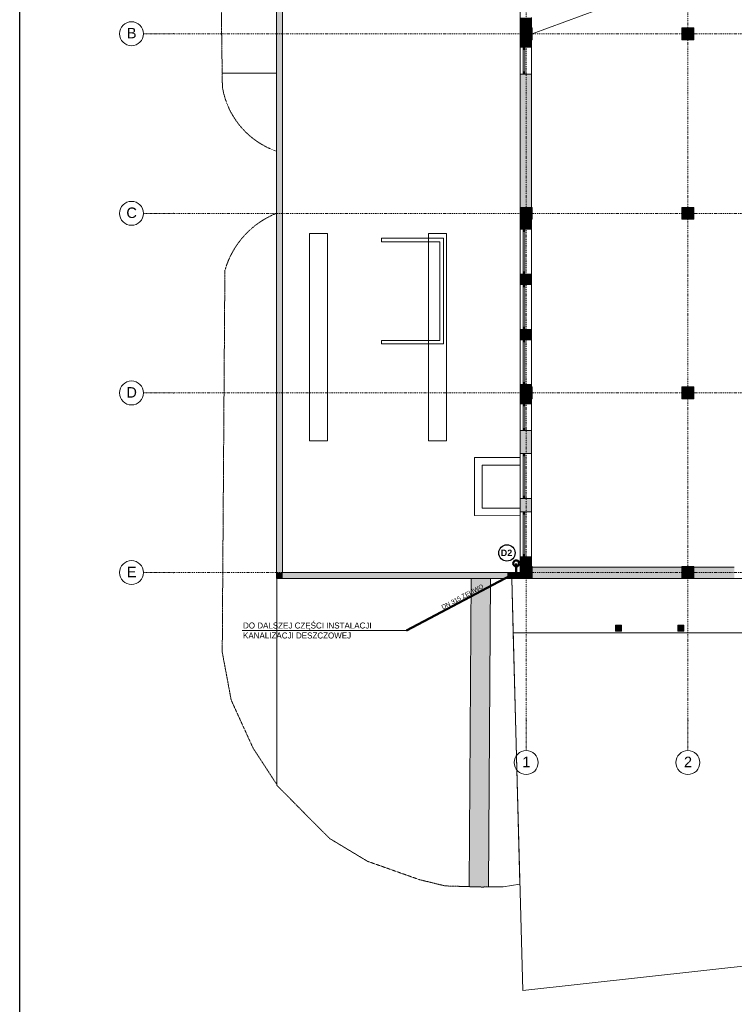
# Model space of a CAD drawing. Header units: centimetres. Extents: x -1589 to 108054, y -205274 to 31709.
# Tile 133 of 256: x -853 to 1534, y 18954 to 22243. Entities that reach past the tile are written whole.
import ezdxf

# ---------------------------------------------------------------- set-up
doc = ezdxf.new("R2010")
doc.units = ezdxf.units.CM
doc.header["$LTSCALE"] = 0.01
doc.header["$MEASUREMENT"] = 0
for name, pattern in [('Krawędzie ukryte', [27, 20, -7]), ('Kropki i Kreski', [72, 36, -18, 0, -18]), ('Wipeout_Contour', [100, 0, -100])]:
    doc.linetypes.add(name, pattern=pattern)
for name, color, linetype in [('0_Teren', 7, 'Continuous'), ('2_słupy.ISTN', 7, 'Continuous'), ('2_słupy.K_IR', 7, 'Continuous'), ('2_ściany zewnętrzne.ISTN', 7, 'Continuous'), ('3_linie 2D .ISTN', 7, 'Continuous'), ('4_osie.ISTN', 7, 'Continuous'), ('5_opisy.K_IR', 7, 'Continuous'), ('_KD', 7, 'Continuous')]:
    doc.layers.add(name, color=color, linetype=linetype)
doc.layers.add('Parter Budynek 1__Opis', color=8, linetype='Continuous', lineweight=5)
doc.layers.add('PODKŁAD', color=8, linetype='Continuous', lineweight=5)
doc.styles.add('GENERATED_STYLE_1', font='txt')

msp = doc.modelspace()

# ---------------------------------------------------------------- hatches: boundary and pattern name
at = {"layer": '0_Teren', "linetype": 'Continuous', "lineweight": 5}
msp.add_hatch(color=8, dxfattribs=at).paths.add_polyline_path([(718.713, 20376.47927), (654.7872, 20376.48937), (648.14767, 19347.49374), (690.50958, 19346.19997), (712.06747, 19346.55472)])
at = {"layer": '2_słupy.K_IR', "linetype": 'Continuous', "lineweight": 5}
for points in [[(1137.18744, 20200.47927), (1157.18744, 20200.47927), (1157.18744, 20220.47927), (1137.18744, 20220.47927)], [(1345.49017, 20200.47927), (1365.49017, 20200.47927), (1365.49017, 20220.47927), (1345.49017, 20220.47927)]]:
    msp.add_hatch(color=8, dxfattribs=at).paths.add_polyline_path(points)
at = {"layer": '2_ściany zewnętrzne.ISTN', "linetype": 'Continuous', "lineweight": 5}
for points in [[(4.4573, 22529.69153), (4.4573, 21914.91098), (24.4573, 21914.91098), (24.4573, 22559.71051)], [(818.63417, 22216.47927), (856.63417, 22216.47927), (856.63417, 22250.11295), (818.63417, 22250.11295)], [(856.63418, 22176.47927), (818.63417, 22176.47927), (818.63417, 22151.65794), (856.63417, 22151.65794)], [(833.63417, 22151.65794), (828.63417, 22151.65794), (828.63417, 22144.15794), (833.63417, 22144.15794)], [(828.63417, 22061.65794), (833.63417, 22061.65794), (833.63417, 22069.15794), (828.63417, 22069.15794)], [(818.63417, 21616.47927), (856.63418, 21616.47927), (856.63417, 22061.65794), (818.63417, 22061.65794)], [(24.4573, 20396.47927), (24.4573, 21914.91098), (4.4573, 21914.91098), (4.4573, 20396.47927)], [(856.63417, 21576.47928), (818.63417, 21576.47928), (818.63417, 21543.55867), (856.63417, 21543.55867)], [(828.63417, 21543.55867), (828.63417, 21536.05867), (833.63417, 21536.05867), (833.63417, 21543.55867)], [(818.63417, 21358.95345), (856.63417, 21358.95345), (856.63417, 21393.55867), (818.63417, 21393.55867)], [(833.63417, 21393.55867), (833.63417, 21401.05867), (828.63417, 21401.05867), (828.63417, 21393.55867)], [(828.63417, 21358.95345), (828.63417, 21351.45345), (833.63417, 21351.45345), (833.63417, 21358.95345)], [(833.63417, 21208.95345), (833.63417, 21216.45345), (828.63417, 21216.45345), (828.63417, 21208.95345)], [(818.63417, 21174.33542), (856.63417, 21174.33542), (856.63417, 21208.95345), (818.63417, 21208.95345)], [(828.63417, 21174.33542), (828.63417, 21166.83542), (833.63417, 21166.83542), (833.63417, 21174.33542)], [(818.63417, 21016.47928), (856.63418, 21016.47928), (856.63417, 21024.33541), (818.63417, 21024.33541)], [(833.63417, 21024.33542), (833.63417, 21031.83542), (828.63417, 21031.83542), (828.63417, 21024.33542)], [(856.63417, 20976.47928), (818.63417, 20976.47928), (818.63417, 20960.66557), (856.63417, 20960.66557)], [(828.63417, 20960.66557), (828.63417, 20953.16557), (833.63417, 20953.16557), (833.63417, 20960.66557)], [(818.63417, 20794.25948), (856.63417, 20794.25948), (856.63417, 20870.66557), (818.63417, 20870.66557)], [(833.63417, 20870.66557), (833.63417, 20878.16557), (828.63417, 20878.16557), (828.63417, 20870.66557)], [(828.63417, 20794.25948), (828.63417, 20786.75948), (833.63417, 20786.75948), (833.63417, 20794.25948)], [(818.63417, 20599.24407), (856.63417, 20599.24407), (856.63417, 20644.25948), (818.63417, 20644.25948)], [(833.63417, 20644.25948), (833.63417, 20651.75948), (828.63417, 20651.75948), (828.63417, 20644.25948)], [(828.63417, 20599.24407), (828.63417, 20591.74407), (833.63417, 20591.74407), (833.63417, 20599.24407)], [(833.63417, 20449.24407), (833.63417, 20456.74407), (828.63417, 20456.74407), (828.63417, 20449.24407)], [(818.63417, 20416.47928), (856.63417, 20416.47928), (856.63417, 20449.24407), (818.63417, 20449.24407)], [(24.4573, 20396.47927), (4.4573, 20376.47927), (24.4573, 20376.47927)], [(4.4573, 20396.47927), (4.4573, 20376.47927), (24.4573, 20396.47927)], [(24.4573, 20376.47927), (777.48611, 20376.47927), (777.48611, 20396.47927), (24.4573, 20396.47927)], [(818.63417, 20396.47927), (778.63417, 20396.47927), (778.63417, 20376.47927), (818.63417, 20376.47927)], [(1358.63417, 20414.47927), (858.63417, 20414.47927), (858.63417, 20376.47927), (1358.63417, 20376.47927)], [(1398.63417, 20414.47927), (1398.63417, 20376.47927), (1533.63417, 20376.47927), (1533.63417, 20414.47927)]]:
    msp.add_hatch(color=8, dxfattribs=at).paths.add_polyline_path(points)

# ---------------------------------------------------------------- linework, layer by layer
msp.add_lwpolyline([(-853.44225, 18601.38942), (-853.44225, 21571.38942), (-853.44225, 24541.38942), (8116.55775, 24541.38942)])
at = {"layer": '0_Teren', "color": 8, "linetype": 'Continuous', "lineweight": 5}
for p, q in [((654.7872, 20376.48937), (648.14767, 19347.49374)), ((654.7872, 20376.48937), (718.713, 20376.47927)), ((718.713, 20376.47927), (712.06747, 19346.55472))]:
    msp.add_line(p, q, dxfattribs=at)
at = {"layer": '0_Teren', "color": 8, "linetype": 'Continuous', "lineweight": 5, "flags": 128}
for points in [[(24.4573, 22559.71051), (24.4573, 20396.47927), (818.63417, 20396.47927), (818.63417, 20586.48503), (666.02981, 20586.67856), (666.2756, 20780.49107), (818.60814, 20780.8115), (818.63417, 20780.81675), (818.63417, 22796.53309), (182.2392, 22796.53309)], [(691.27558, 20755.54354), (818.66577, 20755.8115), (818.66577, 20611.40025), (691.09307, 20611.63294)]]:
    msp.add_lwpolyline(points, close=True, dxfattribs=at)
at = {"layer": '0_Teren', "color": 8, "linetype": 'Krawędzie ukryte', "lineweight": 5, "flags": 128}
for points in [[(-177.00318, 22064.97076), (-183.94736, 22561.47993)], [(4.4573, 22561.47993), (4.4573, 22064.97076)], [(4.4573, 21803.98093), (-0.13959, 21805.48737), (-15.52167, 21811.65938), (-30.50304, 21818.74888), (-45.02902, 21826.72999), (-59.04661, 21835.5736), (-72.50467, 21845.24744), (-85.35408, 21855.71621), (-97.54795, 21866.9417), (-109.0418, 21878.88296), (-119.79369, 21891.49642), (-129.76438, 21904.73604), (-138.91749, 21918.55353), (-147.21962, 21932.89846), (-154.64048, 21947.71849), (-161.15298, 21962.95953), (-166.73338, 21978.56599), (-171.3613, 21994.48091), (-175.01985, 22010.64623), (-176.35778, 22018.82458), (-177.00318, 22064.97076)], [(-177.00318, 22064.97076), (4.4573, 22064.97076)], [(4.4573, 22064.97076), (-177.00318, 22064.97076)], [(4.4573, 22064.97076), (4.4573, 21803.98093)], [(4.99636, 19691.21308), (0.13849, 19696.75525), (-73.74722, 19810.02498), (-146.90725, 19970.51306), (-176.81204, 20130.61432), (-176.35777, 20201.01788), (-175.39872, 20349.65173), (-168.04503, 21405.12108), (-162.75205, 21422.23461), (-156.59908, 21438.23985), (-149.51739, 21453.8564), (-141.53142, 21469.03043), (-132.66868, 21483.70962), (-122.95974, 21497.84338), (-112.43805, 21511.38298), (-101.13989, 21524.28175), (-89.1042, 21536.49523), (-76.37248, 21547.98131), (-62.98861, 21558.7004), (-48.99873, 21568.61555), (-34.45107, 21577.69257), (-19.39578, 21585.90019), (-3.88475, 21593.21009), (4.0719, 21596.40359)], [(4.0719, 21596.40359), (4.4573, 20376.47927)], [(4.4573, 20376.47927), (4.99663, 20376.47927)], [(4.99663, 20376.47927), (4.99636, 19691.21308)], [(4.99663, 20376.48937), (4.99663, 20376.47927)], [(654.7872, 20376.48937), (4.99663, 20376.48937)], [(4.99663, 20376.47927), (718.713, 20376.47927)], [(4.99663, 19686.2205), (4.99663, 20376.47927)], [(712.06747, 19346.55472), (690.50958, 19346.19997), (567.56265, 19349.95488), (481.8581, 19370.83881), (308.22749, 19432.23787), (182.35773, 19507.96523), (4.99663, 19686.2205)]]:
    msp.add_lwpolyline(points, dxfattribs=at)
at = {"layer": '0_Teren', "color": 8, "linetype": 'Continuous', "lineweight": 5, "flags": 128}
for points in [[(790.5625, 20376.48937), (654.7872, 20376.48937)], [(718.713, 20376.47927), (790.56276, 20376.47927)], [(790.56276, 20376.47927), (790.5625, 20376.48937)], [(795.38545, 20195.47927), (790.56276, 20376.47927)], [(795.38545, 20195.47927), (1623.63417, 20195.47927)], [(827.22238, 19000.60824), (795.38545, 20195.47927)], [(795.38557, 20195.47462), (795.38545, 20195.47927)], [(1623.63417, 20195.47927), (795.38545, 20195.47927)], [(795.38557, 20195.47462), (1623.63417, 20195.47462)], [(648.14767, 19347.49374), (690.50958, 19346.19997), (712.06747, 19346.55472)], [(817.65306, 19355.47137), (761.79172, 19347.37299), (712.06747, 19346.55472)], [(1623.63417, 19088.73512), (827.22238, 19000.60824)]]:
    msp.add_lwpolyline(points, dxfattribs=at)
at = {"layer": '2_słupy.K_IR', "color": 8, "linetype": 'Continuous', "lineweight": 5, "flags": 128}
for points in [[(1137.18744, 20200.47927), (1157.18744, 20200.47927), (1157.18744, 20220.47927), (1137.18744, 20220.47927)], [(1345.49017, 20200.47927), (1365.49017, 20200.47927), (1365.49017, 20220.47927), (1345.49017, 20220.47927)]]:
    msp.add_lwpolyline(points, close=True, dxfattribs=at)
at = {"layer": '2_ściany zewnętrzne.ISTN', "color": 8, "linetype": 'Continuous', "lineweight": 5}
for p, q in [((818.63417, 22151.65794), (828.63417, 22151.65794)), ((818.63417, 22061.65794), (818.63417, 22151.65794)), ((818.63417, 22151.65794), (828.63417, 22151.65794)), ((828.63417, 22151.65794), (833.63417, 22151.65794)), ((828.63417, 22144.15794), (828.63417, 22151.65794)), ((828.63417, 22151.65794), (833.63417, 22151.65794)), ((828.63417, 22151.65794), (833.63417, 22151.65794)), ((833.63417, 22144.15794), (828.63417, 22144.15794)), ((828.63417, 22069.15794), (828.63417, 22144.15794)), ((833.63417, 22151.65794), (856.63417, 22151.65794)), ((833.63417, 22151.65794), (833.63417, 22144.15794)), ((833.63417, 22151.65794), (856.63417, 22151.65794)), ((833.63417, 22144.15794), (833.63417, 22069.15794)), ((856.63417, 22061.65794), (856.63417, 22151.65794)), ((828.63417, 22061.65794), (828.63417, 22069.15794)), ((828.63417, 22069.15794), (833.63417, 22069.15794)), ((833.63417, 22069.15794), (833.63417, 22061.65794)), ((818.63417, 22061.65794), (828.63417, 22061.65794)), ((818.63417, 22061.65794), (828.63417, 22061.65794)), ((828.63417, 22061.65794), (833.63417, 22061.65794)), ((828.63417, 22061.65794), (833.63417, 22061.65794)), ((828.63417, 22061.65794), (833.63417, 22061.65794)), ((833.63417, 22061.65794), (856.63417, 22061.65794)), ((833.63417, 22061.65794), (856.63417, 22061.65794)), ((818.63417, 21543.55867), (828.63417, 21543.55867)), ((818.63417, 21543.55867), (818.63417, 21393.55867)), ((818.63417, 21543.55867), (828.63417, 21543.55867)), ((828.63417, 21543.55867), (833.63417, 21543.55867)), ((828.63417, 21543.55867), (828.63417, 21536.05867)), ((828.63417, 21543.55867), (833.63417, 21543.55867)), ((828.63417, 21543.55867), (833.63417, 21543.55867)), ((833.63417, 21543.55867), (856.63417, 21543.55867)), ((833.63417, 21536.05867), (833.63417, 21543.55867)), ((833.63417, 21543.55867), (856.63417, 21543.55867)), ((856.63417, 21543.55867), (856.63417, 21393.55867)), ((828.63417, 21536.05867), (833.63417, 21536.05867)), ((828.63417, 21536.05867), (828.63417, 21401.05867)), ((833.63417, 21401.05867), (833.63417, 21536.05867)), ((818.63417, 21393.55867), (828.63417, 21393.55867)), ((818.63417, 21393.55867), (828.63417, 21393.55867)), ((833.63417, 21401.05867), (828.63417, 21401.05867)), ((828.63417, 21401.05867), (828.63417, 21393.55867)), ((828.63417, 21393.55867), (833.63417, 21393.55867)), ((828.63417, 21393.55867), (833.63417, 21393.55867)), ((828.63417, 21393.55867), (833.63417, 21393.55867)), ((833.63417, 21393.55867), (833.63417, 21401.05867)), ((833.63417, 21393.55867), (856.63417, 21393.55867)), ((833.63417, 21393.55867), (856.63417, 21393.55867)), ((818.63417, 21358.95345), (828.63417, 21358.95345)), ((818.63417, 21358.95345), (818.63417, 21208.95345)), ((818.63417, 21358.95345), (828.63417, 21358.95345)), ((828.63417, 21358.95345), (833.63417, 21358.95345)), ((828.63417, 21358.95345), (828.63417, 21351.45345)), ((828.63417, 21358.95345), (833.63417, 21358.95345)), ((828.63417, 21358.95345), (833.63417, 21358.95345)), ((828.63417, 21351.45345), (833.63417, 21351.45345)), ((828.63417, 21351.45345), (828.63417, 21216.45345)), ((833.63417, 21358.95345), (856.63417, 21358.95345)), ((833.63417, 21351.45345), (833.63417, 21358.95345)), ((833.63417, 21358.95345), (856.63417, 21358.95345)), ((833.63417, 21216.45345), (833.63417, 21351.45345)), ((856.63417, 21358.95345), (856.63417, 21208.95345)), ((833.63417, 21216.45345), (828.63417, 21216.45345)), ((828.63417, 21216.45345), (828.63417, 21208.95345)), ((833.63417, 21208.95345), (833.63417, 21216.45345)), ((818.63417, 21208.95345), (828.63417, 21208.95345)), ((818.63417, 21208.95345), (828.63417, 21208.95345)), ((828.63417, 21208.95345), (833.63417, 21208.95345)), ((828.63417, 21208.95345), (833.63417, 21208.95345)), ((828.63417, 21208.95345), (833.63417, 21208.95345)), ((833.63417, 21208.95345), (856.63417, 21208.95345)), ((833.63417, 21208.95345), (856.63417, 21208.95345)), ((818.63417, 21174.33542), (828.63417, 21174.33542)), ((818.63417, 21174.33542), (818.63417, 21024.33542)), ((818.63417, 21174.33542), (828.63417, 21174.33542)), ((828.63417, 21174.33542), (833.63417, 21174.33542)), ((828.63417, 21174.33542), (828.63417, 21166.83542)), ((828.63417, 21174.33542), (833.63417, 21174.33542)), ((828.63417, 21174.33542), (833.63417, 21174.33542)), ((828.63417, 21166.83542), (833.63417, 21166.83542)), ((828.63417, 21166.83542), (828.63417, 21031.83542)), ((833.63417, 21174.33542), (856.63417, 21174.33542)), ((833.63417, 21166.83542), (833.63417, 21174.33542)), ((833.63417, 21174.33542), (856.63417, 21174.33542)), ((833.63417, 21031.83542), (833.63417, 21166.83542)), ((856.63417, 21174.33542), (856.63417, 21024.33542)), ((818.63417, 21024.33542), (828.63417, 21024.33542)), ((818.63417, 21024.33542), (828.63417, 21024.33542)), ((833.63417, 21031.83542), (828.63417, 21031.83542)), ((828.63417, 21031.83542), (828.63417, 21024.33542)), ((828.63417, 21024.33542), (833.63417, 21024.33542)), ((828.63417, 21024.33542), (833.63417, 21024.33542)), ((828.63417, 21024.33542), (833.63417, 21024.33542)), ((833.63417, 21024.33542), (833.63417, 21031.83542)), ((833.63417, 21024.33542), (856.63417, 21024.33542)), ((833.63417, 21024.33542), (856.63417, 21024.33542)), ((818.63417, 20960.66557), (828.63417, 20960.66557)), ((818.63417, 20960.66557), (818.63417, 20870.66557)), ((818.63417, 20960.66557), (828.63417, 20960.66557)), ((828.63417, 20960.66557), (833.63417, 20960.66557)), ((828.63417, 20960.66557), (828.63417, 20953.16557)), ((828.63417, 20960.66557), (833.63417, 20960.66557)), ((828.63417, 20960.66557), (833.63417, 20960.66557)), ((828.63417, 20953.16557), (833.63417, 20953.16557)), ((828.63417, 20953.16557), (828.63417, 20878.16557)), ((833.63417, 20960.66557), (856.63417, 20960.66557)), ((833.63417, 20953.16557), (833.63417, 20960.66557)), ((833.63417, 20960.66557), (856.63417, 20960.66557)), ((833.63417, 20878.16557), (833.63417, 20953.16557)), ((856.63417, 20960.66557), (856.63417, 20870.66557)), ((818.63417, 20870.66557), (828.63417, 20870.66557)), ((818.63417, 20870.66557), (828.63417, 20870.66557)), ((833.63417, 20878.16557), (828.63417, 20878.16557)), ((828.63417, 20878.16557), (828.63417, 20870.66557)), ((828.63417, 20870.66557), (833.63417, 20870.66557)), ((828.63417, 20870.66557), (833.63417, 20870.66557)), ((828.63417, 20870.66557), (833.63417, 20870.66557)), ((833.63417, 20870.66557), (833.63417, 20878.16557)), ((833.63417, 20870.66557), (856.63417, 20870.66557)), ((833.63417, 20870.66557), (856.63417, 20870.66557)), ((818.63417, 20794.25948), (828.63417, 20794.25948)), ((818.63417, 20794.25948), (818.63417, 20644.25948)), ((818.63417, 20794.25948), (828.63417, 20794.25948)), ((828.63417, 20794.25948), (833.63417, 20794.25948)), ((828.63417, 20794.25948), (828.63417, 20786.75948)), ((828.63417, 20794.25948), (833.63417, 20794.25948)), ((828.63417, 20794.25948), (833.63417, 20794.25948)), ((828.63417, 20786.75948), (833.63417, 20786.75948)), ((828.63417, 20786.75948), (828.63417, 20651.75948)), ((833.63417, 20794.25948), (856.63417, 20794.25948)), ((833.63417, 20786.75948), (833.63417, 20794.25948)), ((833.63417, 20794.25948), (856.63417, 20794.25948)), ((833.63417, 20651.75948), (833.63417, 20786.75948)), ((856.63417, 20794.25948), (856.63417, 20644.25948)), ((818.63417, 20644.25948), (828.63417, 20644.25948)), ((818.63417, 20644.25948), (828.63417, 20644.25948)), ((833.63417, 20651.75948), (828.63417, 20651.75948)), ((828.63417, 20651.75948), (828.63417, 20644.25948)), ((828.63417, 20644.25948), (833.63417, 20644.25948)), ((828.63417, 20644.25948), (833.63417, 20644.25948)), ((828.63417, 20644.25948), (833.63417, 20644.25948)), ((833.63417, 20644.25948), (833.63417, 20651.75948)), ((833.63417, 20644.25948), (856.63417, 20644.25948)), ((833.63417, 20644.25948), (856.63417, 20644.25948)), ((818.63417, 20599.24407), (828.63417, 20599.24407)), ((818.63417, 20599.24407), (818.63417, 20449.24407)), ((818.63417, 20599.24407), (828.63417, 20599.24407)), ((828.63417, 20599.24407), (833.63417, 20599.24407)), ((828.63417, 20599.24407), (828.63417, 20591.74407)), ((828.63417, 20599.24407), (833.63417, 20599.24407)), ((828.63417, 20599.24407), (833.63417, 20599.24407)), ((828.63417, 20591.74407), (833.63417, 20591.74407)), ((828.63417, 20591.74407), (828.63417, 20456.74407)), ((833.63417, 20599.24407), (856.63417, 20599.24407)), ((833.63417, 20591.74407), (833.63417, 20599.24407)), ((833.63417, 20599.24407), (856.63417, 20599.24407)), ((833.63417, 20456.74407), (833.63417, 20591.74407)), ((856.63417, 20599.24407), (856.63417, 20449.24407)), ((833.63417, 20456.74407), (828.63417, 20456.74407)), ((828.63417, 20456.74407), (828.63417, 20449.24407)), ((833.63417, 20449.24407), (833.63417, 20456.74407)), ((818.63417, 20449.24407), (828.63417, 20449.24407)), ((818.63417, 20449.24407), (828.63417, 20449.24407)), ((828.63417, 20449.24407), (833.63417, 20449.24407)), ((828.63417, 20449.24407), (833.63417, 20449.24407)), ((828.63417, 20449.24407), (833.63417, 20449.24407)), ((833.63417, 20449.24407), (856.63417, 20449.24407)), ((833.63417, 20449.24407), (856.63417, 20449.24407))]:
    msp.add_line(p, q, dxfattribs=at)
at = {"layer": '2_ściany zewnętrzne.ISTN', "color": 8, "linetype": 'Continuous', "lineweight": 5, "flags": 128}
for points in [[(4.4573, 22529.69153), (4.4573, 21914.91098)], [(24.4573, 21914.91098), (24.4573, 22559.71051)], [(818.63417, 22250.11295), (818.63417, 22216.47927)], [(856.63417, 22216.47927), (856.63417, 22250.11295)], [(818.63417, 22176.47927), (818.63417, 22151.65794)], [(856.63417, 22151.65794), (856.63417, 22176.47927)], [(818.63417, 22061.65794), (818.63417, 21616.47927)], [(856.63417, 21616.47927), (856.63417, 22061.65794)], [(4.4573, 21914.91098), (4.4573, 20396.47927)], [(24.4573, 20396.47927), (24.4573, 21914.91098)], [(818.63417, 21576.47927), (818.63417, 21543.55867)], [(856.63417, 21543.55867), (856.63417, 21576.47927)], [(818.63417, 21393.55867), (818.63417, 21358.95345)], [(856.63417, 21358.95345), (856.63417, 21393.55867)], [(818.63417, 21208.95345), (818.63417, 21174.33542)], [(856.63417, 21174.33542), (856.63417, 21208.95345)], [(818.63417, 21024.33542), (818.63417, 21016.47927)], [(856.63417, 21016.47927), (856.63417, 21024.33542)], [(818.63417, 20976.47927), (818.63417, 20960.66557)], [(856.63417, 20960.66557), (856.63417, 20976.47927)], [(818.63417, 20870.66557), (818.63417, 20794.25948)], [(856.63417, 20794.25948), (856.63417, 20870.66557)], [(818.63417, 20644.25948), (818.63417, 20599.24407)], [(856.63417, 20599.24407), (856.63417, 20644.25948)], [(818.63417, 20449.24407), (818.63417, 20416.47927)], [(856.63417, 20416.47927), (856.63417, 20449.24407)], [(4.4573, 20376.47927), (4.4573, 20396.47927)], [(777.48611, 20396.47927), (24.4573, 20396.47927)], [(777.48611, 20376.47927), (777.48611, 20396.47927)], [(818.63417, 20396.47927), (778.63417, 20396.47927)], [(778.63417, 20396.47927), (778.63417, 20376.47927)], [(1358.63417, 20414.47927), (858.63417, 20414.47927)], [(1533.63417, 20414.47927), (1398.63417, 20414.47927)], [(4.4573, 20376.47927), (777.48611, 20376.47927)], [(778.63417, 20376.47927), (818.63417, 20376.47927)], [(858.63417, 20376.47927), (1358.63417, 20376.47927)], [(1398.63417, 20376.47927), (1533.63417, 20376.47927)]]:
    msp.add_lwpolyline(points, dxfattribs=at)
at = {"layer": '3_linie 2D .ISTN', "color": 8, "linetype": 'Continuous', "lineweight": 5}
for p, q in [((114.34499, 21529.08582), (174.34499, 21529.08582)), ((114.34499, 20836.05632), (114.34499, 21529.08582)), ((174.34499, 21529.08582), (174.34499, 20836.05632)), ((355.65428, 21513.51751), (562.19866, 21513.51751)), ((355.65428, 21513.51751), (355.65428, 21501.52113)), ((511.79866, 21529.08582), (571.79866, 21529.08582)), ((511.79866, 20836.05632), (511.79866, 21529.08582)), ((562.19866, 21513.51751), (562.19866, 21160.04978)), ((571.79866, 21529.08582), (571.79866, 20836.05632)), ((355.65428, 21501.52113), (550.19866, 21501.52113)), ((550.19866, 21501.52113), (550.19866, 21172.04615)), ((355.65428, 21172.04615), (550.19866, 21172.04615)), ((355.65428, 21160.04978), (355.65428, 21172.04615)), ((355.65428, 21160.04978), (562.19866, 21160.04978)), ((174.34499, 20836.05632), (114.34499, 20836.05632)), ((571.79866, 20836.05632), (511.79866, 20836.05632))]:
    msp.add_line(p, q, dxfattribs=at)
at = {"layer": '4_osie.ISTN', "color": 7, "linetype": 'Kropki i Kreski', "lineweight": 0}
for p, q in [((-339.90098, 22196.47927), (-439.90098, 22196.47927)), ((-339.90098, 21596.47927), (-439.90098, 21596.47927)), ((-339.90098, 20996.47927), (-439.90098, 20996.47927)), ((-339.90098, 20396.47927), (-439.90098, 20396.47927)), ((838.63417, 19902.02612), (838.63417, 19802.02612)), ((1378.63417, 19902.02612), (1378.63417, 19802.02612))]:
    msp.add_line(p, q, dxfattribs=at)
at = {"layer": '4_osie.ISTN', "color": 7, "linetype": 'Continuous', "lineweight": 0}
for centre in [(-479.90098, 22196.47927), (-479.90098, 21596.47927), (-479.90098, 20996.47927), (-479.90098, 20396.47927), (838.63417, 19762.02612), (1378.63417, 19762.02612)]:
    msp.add_circle(centre, 40, dxfattribs=at)
at = {"layer": '4_osie.ISTN', "color": 7, "linetype": 'Kropki i Kreski', "lineweight": 0}
for p in [(-339.90098, 22196.47927), (-339.90098, 22196.47927), (-339.90098, 21596.47927), (-339.90098, 21596.47927), (-339.90098, 20996.47927), (-339.90098, 20996.47927), (-339.90098, 20396.47927), (-339.90098, 20396.47927), (838.63417, 19902.02612), (838.63417, 19902.02612), (1378.63417, 19902.02612), (1378.63417, 19902.02612)]:
    msp.add_point(p, dxfattribs=at)
at = {"layer": '_KD', "color": 7, "linetype": 'Continuous', "lineweight": 5, "flags": 128}
msp.add_lwpolyline([(-110.24211, 20202.96852), (438.54439, 20202.96852), (438.54439, 20202.96852)], dxfattribs=at)
at = {"layer": 'PODKŁAD', "color": 62, "lineweight": 30}
msp.add_circle((774.25429, 20462.08251), 27.30077, dxfattribs=at)

# ---------------------------------------------------------------- texts
at = {"layer": '4_osie.ISTN', "color": 7, "lineweight": 0, "char_height": 35, "attachment_point": 4, "style": 'GENERATED_STYLE_1'}
for s, insert in [('\\A1;{\\pql;\\pt0;\\fArial|b0|i0|c238|p38;B}', (-495.90103, 22198.47932)), ('\\A1;{\\pql;\\pt0;\\fArial|b0|i0|c238|p38;C}', (-497.18103, 21598.19132)), ('\\A1;{\\pql;\\pt0;\\fArial|b0|i0|c238|p38;D}', (-497.18103, 20998.47932)), ('\\A1;{\\pql;\\pt0;\\fArial|b0|i0|c238|p38;E}', (-495.90148, 20398.47977)), ('\\A1;{\\pql;\\pt0;\\fArial|b0|i0|c238|p38;1}', (825.35412, 19764.02617)), ('\\A1;{\\pql;\\pt0;\\fArial|b0|i0|c238|p38;2}', (1365.35412, 19764.02617))]:
    msp.add_mtext(s, dxfattribs=dict(at, insert=insert))
at = {"layer": '_KD', "color": 7, "linetype": 'Continuous', "lineweight": 15, "attachment_point": 4, "style": 'GENERATED_STYLE_1'}
for s, insert, char_height, rotation in [('\\pxqc;\\A1;DN 315 ŻELIWO', (557.00193, 20279.63877), 15, 27.90651468), ('\\pxql;\\A1;DO DALSZEJ CZĘŚCI INSTALACJI \\PKANALIZACJI DESZCZOWEJ', (-107.40253, 20202.9549), 20, 359.99896973)]:
    msp.add_mtext(s, dxfattribs=dict(at, insert=insert, char_height=char_height, rotation=rotation))
at = {"layer": 'Parter Budynek 1__Opis', "color": 7, "lineweight": 18, "insert": (753.35287, 20451.71153), "char_height": 21.5712, "width": 42.84096, "attachment_point": 7, "rotation": 0.00132567}
msp.add_mtext('{\\fArial|b1|i0|c238|p34;D2}', dxfattribs=at)

# ---------------------------------------------------------------- next in the draw order: wipeouts: each hides what was drawn before it
at = {"color": 8, "linetype": 'Wipeout_Contour', "lineweight": 5, "ltscale": 5133.114853}
msp.add_wipeout([(818.63417, 22176.53309), (858.63417, 22176.53309), (858.63417, 22216.53309), (818.63417, 22216.53309)], dxfattribs=at).dxf.layer = '2_słupy.ISTN'
at = {"color": 8, "linetype": 'Wipeout_Contour', "lineweight": 5, "ltscale": 6745.819601}
msp.add_wipeout([(1358.63417, 22176.53309), (1398.63417, 22176.53309), (1398.63417, 22216.53309), (1358.63417, 22216.53309)], dxfattribs=at).dxf.layer = '2_słupy.ISTN'
at = {"color": 8, "linetype": 'Wipeout_Contour', "lineweight": 5, "ltscale": 3669.199531}
msp.add_wipeout([(818.63417, 21576.53309), (858.63417, 21576.53309), (858.63417, 21616.53309), (818.63417, 21616.53309)], dxfattribs=at).dxf.layer = '2_słupy.ISTN'
at = {"color": 8, "linetype": 'Wipeout_Contour', "lineweight": 5, "ltscale": 5711.418365}
msp.add_wipeout([(1358.63417, 21576.53309), (1398.63417, 21576.53309), (1398.63417, 21616.53309), (1358.63417, 21616.53309)], dxfattribs=at).dxf.layer = '2_słupy.ISTN'
at = {"color": 8, "linetype": 'Wipeout_Contour', "lineweight": 5, "ltscale": 3478.146326}
msp.add_wipeout([(818.63417, 20976.53309), (858.63417, 20976.53309), (858.63417, 21016.53309), (818.63417, 21016.53309)], dxfattribs=at).dxf.layer = '2_słupy.ISTN'
at = {"color": 8, "linetype": 'Wipeout_Contour', "lineweight": 5, "ltscale": 5590.620207}
msp.add_wipeout([(1358.63417, 20976.47927), (1398.63417, 20976.47927), (1398.63417, 21016.47927), (1358.63417, 21016.47927)], dxfattribs=at).dxf.layer = '2_słupy.ISTN'
at = {"color": 8, "linetype": 'Wipeout_Contour', "lineweight": 5, "ltscale": 4717.32553}
msp.add_wipeout([(818.63417, 20376.47927), (858.63417, 20376.47927), (858.63417, 20416.47927), (818.63417, 20416.47927)], dxfattribs=at).dxf.layer = '2_słupy.ISTN'
at = {"color": 8, "linetype": 'Wipeout_Contour', "lineweight": 5, "ltscale": 6435.085221}
msp.add_wipeout([(1358.63417, 20376.47927), (1398.63417, 20376.47927), (1398.63417, 20416.47927), (1358.63417, 20416.47927)], dxfattribs=at).dxf.layer = '2_słupy.ISTN'
at = {"color": 8, "linetype": 'Wipeout_Contour', "lineweight": 5, "ltscale": 3533.24224}
msp.add_wipeout([(691.24398, 20755.54354), (818.66073, 20755.81156), (818.60814, 20780.8115), (691.27569, 20780.54366)], dxfattribs=at).dxf.layer = '2_ściany zewnętrzne.ISTN'
at = {"color": 8, "linetype": 'Wipeout_Contour', "lineweight": 5, "ltscale": 2768.378916}
msp.add_wipeout([(666.04372, 20586.69243), (666.02981, 20586.67856), (666.0437, 20586.67853)], dxfattribs=at).dxf.layer = '2_ściany zewnętrzne.ISTN'

# ---------------------------------------------------------------- next in the draw order: hatches: boundary and pattern name
at = {"layer": '2_słupy.ISTN', "linetype": 'Continuous', "lineweight": 5}
for points in [[(1358.63417, 20976.47927), (1398.63417, 20976.47927), (1398.63417, 21016.47927), (1358.63417, 21016.47927)], [(818.63417, 20414.47927), (856.63417, 20414.47927), (856.63417, 20416.47927), (818.63417, 20416.47927)], [(818.63417, 20376.47927), (856.63417, 20414.47927), (818.63417, 20414.47927), (818.63417, 20396.47927)], [(856.63417, 20414.47927), (818.63417, 20376.47927), (856.63417, 20376.47927)], [(858.63417, 20416.47927), (856.63417, 20416.47927), (856.63417, 20414.47927), (858.63417, 20414.47927)], [(858.63417, 20414.47927), (856.63417, 20414.47927), (856.63417, 20376.47927), (858.63417, 20376.47927)], [(1358.63417, 20414.47927), (1398.63417, 20414.47927), (1398.63417, 20416.47927), (1358.63417, 20416.47927)], [(1398.63417, 20414.47927), (1358.63417, 20414.47927), (1358.63417, 20376.47927), (1398.63417, 20376.47927)]]:
    msp.add_hatch(color=8, dxfattribs=at).paths.add_polyline_path(points)

# ---------------------------------------------------------------- next in the draw order: linework, layer by layer
at = {"layer": '0_Teren', "color": 8, "linetype": 'Continuous', "lineweight": 5, "flags": 128}
for points in [[(790.56276, 20376.47927), (817.65306, 19355.47137)], [(790.56276, 20376.47927), (1623.63417, 20376.47927)]]:
    msp.add_lwpolyline(points, dxfattribs=at)
at = {"layer": '2_słupy.ISTN', "color": 8, "linetype": 'Continuous', "lineweight": 5, "flags": 128}
for points in [[(818.63417, 22176.53309), (858.63417, 22176.53309), (858.63417, 22216.53309), (818.63417, 22216.53309)], [(1358.63417, 22176.53309), (1398.63417, 22176.53309), (1398.63417, 22216.53309), (1358.63417, 22216.53309)], [(818.63417, 21576.53309), (858.63417, 21576.53309), (858.63417, 21616.53309), (818.63417, 21616.53309)], [(1358.63417, 21576.53309), (1398.63417, 21576.53309), (1398.63417, 21616.53309), (1358.63417, 21616.53309)], [(818.63417, 20976.53309), (858.63417, 20976.53309), (858.63417, 21016.53309), (818.63417, 21016.53309)], [(1358.63417, 20976.47927), (1398.63417, 20976.47927), (1398.63417, 21016.47927), (1358.63417, 21016.47927)], [(1358.63417, 20976.47927), (1398.63417, 20976.47927), (1398.63417, 21016.47927), (1358.63417, 21016.47927)], [(818.63417, 20376.47927), (858.63417, 20376.47927), (858.63417, 20416.47927), (818.63417, 20416.47927)], [(1358.63417, 20376.47927), (1398.63417, 20376.47927), (1398.63417, 20416.47927), (1358.63417, 20416.47927)]]:
    msp.add_lwpolyline(points, close=True, dxfattribs=at)
for points in [[(818.63417, 20416.47927), (818.63417, 20414.47927)], [(818.63417, 20414.47927), (818.63417, 20396.47927)], [(858.63417, 20416.47927), (856.63417, 20416.47927)], [(858.63417, 20414.47927), (858.63417, 20416.47927)], [(1398.63417, 20414.47927), (1398.63417, 20416.47927), (1358.63417, 20416.47927), (1358.63417, 20414.47927)], [(818.63417, 20376.47927), (856.63417, 20376.47927)], [(856.63417, 20376.47927), (858.63417, 20376.47927)], [(1358.63417, 20376.47927), (1398.63417, 20376.47927)]]:
    msp.add_lwpolyline(points, dxfattribs=at)
at = {"layer": '2_ściany zewnętrzne.ISTN', "color": 8, "linetype": 'Continuous', "lineweight": 5, "flags": 128}
msp.add_lwpolyline([(818.60814, 20780.8115), (818.66073, 20755.81156)], dxfattribs=at)
at = {"layer": '4_osie.ISTN', "color": 7, "linetype": 'Kropki i Kreski', "lineweight": 0, "ltscale": 10}
msp.add_line((3732.51489, 20396.47927), (-339.90098, 20396.47927), dxfattribs=at)
at = {"layer": '_KD', "color": 106, "lineweight": 50}
for points in [[(805.15304, 20427.29628), (805.10451, 20397.11392)], [(438.54439, 20202.96852), (805.10451, 20397.11392)]]:
    msp.add_lwpolyline(points, dxfattribs=at)
msp.add_circle((805.15304, 20427.29628), 10, dxfattribs=at)

# ---------------------------------------------------------------- next in the draw order: wipeouts: each hides what was drawn before it
at = {"color": 8, "linetype": 'Wipeout_Contour', "lineweight": 5, "ltscale": 3259.81972}
msp.add_wipeout([(666.35989, 20780.49125), (666.35979, 20780.40696), (691.24398, 20755.54354), (691.27569, 20780.54366)], dxfattribs=at).dxf.layer = '2_ściany zewnętrzne.ISTN'
at = {"color": 8, "linetype": 'Wipeout_Contour', "lineweight": 5, "ltscale": 3711.582127}
msp.add_wipeout([(666.04372, 20586.69243), (666.0437, 20586.67853), (691.02977, 20586.63296), (691.06148, 20611.63294)], dxfattribs=at).dxf.layer = '2_ściany zewnętrzne.ISTN'

# ---------------------------------------------------------------- next in the draw order: linework, layer by layer
at = {"layer": '2_ściany zewnętrzne.ISTN', "color": 8, "linetype": 'Continuous', "lineweight": 5, "flags": 128}
msp.add_lwpolyline([(691.24398, 20755.54354), (818.66073, 20755.81156)], dxfattribs=at)

# ---------------------------------------------------------------- next in the draw order: wipeouts: each hides what was drawn before it
at = {"color": 8, "linetype": 'Wipeout_Contour', "lineweight": 5, "ltscale": 5132.951932}
msp.add_wipeout([(818.63417, 22176.47927), (858.63417, 22176.47927), (858.63417, 22216.47927), (818.63417, 22216.47927)], dxfattribs=at).dxf.layer = '2_słupy.ISTN'
at = {"color": 8, "linetype": 'Wipeout_Contour', "lineweight": 5, "ltscale": 6745.69563}
msp.add_wipeout([(1358.63417, 22176.47927), (1398.63417, 22176.47927), (1398.63417, 22216.47927), (1358.63417, 22216.47927)], dxfattribs=at).dxf.layer = '2_słupy.ISTN'
at = {"color": 8, "linetype": 'Wipeout_Contour', "lineweight": 5, "ltscale": 3669.112433}
msp.add_wipeout([(818.63417, 21576.47927), (858.63417, 21576.47927), (858.63417, 21616.47927), (818.63417, 21616.47927)], dxfattribs=at).dxf.layer = '2_słupy.ISTN'
at = {"color": 8, "linetype": 'Wipeout_Contour', "lineweight": 5, "ltscale": 5711.362411}
msp.add_wipeout([(1358.63417, 21576.47927), (1398.63417, 21576.47927), (1398.63417, 21616.47927), (1358.63417, 21616.47927)], dxfattribs=at).dxf.layer = '2_słupy.ISTN'
at = {"color": 8, "linetype": 'Wipeout_Contour', "lineweight": 5, "ltscale": 3478.203}
msp.add_wipeout([(818.63417, 20976.47927), (858.63417, 20976.47927), (858.63417, 21016.47927), (818.63417, 21016.47927)], dxfattribs=at).dxf.layer = '2_słupy.ISTN'
at = {"color": 8, "linetype": 'Wipeout_Contour', "lineweight": 5, "ltscale": 2402.979806}
msp.add_wipeout([(666.35989, 20780.49125), (666.2756, 20780.49107), (666.35979, 20780.40696)], dxfattribs=at).dxf.layer = '2_ściany zewnętrzne.ISTN'
at = {"color": 8, "linetype": 'Wipeout_Contour', "lineweight": 5, "ltscale": 3927.181532}
msp.add_wipeout([(691.02977, 20586.63296), (818.62091, 20586.40024), (818.66651, 20611.4002), (691.06148, 20611.63294)], dxfattribs=at).dxf.layer = '2_ściany zewnętrzne.ISTN'

# ---------------------------------------------------------------- next in the draw order: hatches: boundary and pattern name
at = {"layer": '2_słupy.ISTN', "linetype": 'Continuous', "lineweight": 5}
for points in [[(818.63417, 22176.47927), (856.63417, 22176.47927), (856.63417, 22216.47927), (818.63417, 22216.47927)], [(858.63417, 22216.47927), (856.63417, 22216.47927), (856.63417, 22176.47927), (858.63417, 22176.47927)], [(1358.63417, 22176.47927), (1398.63417, 22176.47927), (1398.63417, 22216.47927), (1358.63417, 22216.47927)], [(818.63417, 21576.47927), (856.63417, 21576.47927), (856.63417, 21616.47927), (818.63417, 21616.47927)], [(858.63417, 21616.47927), (856.63417, 21616.47927), (856.63417, 21576.47927), (858.63417, 21576.47927)], [(1358.63417, 21576.47927), (1398.63417, 21576.47927), (1398.63417, 21616.47927), (1358.63417, 21616.47927)], [(818.63417, 20976.47927), (856.63417, 20976.47927), (856.63417, 21016.47927), (818.63417, 21016.47927)], [(858.63417, 21016.47927), (856.63417, 21016.47927), (856.63417, 20976.47927), (858.63417, 20976.47927)]]:
    msp.add_hatch(color=8, dxfattribs=at).paths.add_polyline_path(points)

# ---------------------------------------------------------------- next in the draw order: linework, layer by layer
at = {"layer": '2_słupy.ISTN', "color": 8, "linetype": 'Continuous', "lineweight": 5, "flags": 128}
for points in [[(818.63417, 22176.47927), (858.63417, 22176.47927), (858.63417, 22216.47927), (818.63417, 22216.47927)], [(1358.63417, 22176.47927), (1398.63417, 22176.47927), (1398.63417, 22216.47927), (1358.63417, 22216.47927)], [(1358.63417, 22176.47927), (1398.63417, 22176.47927), (1398.63417, 22216.47927), (1358.63417, 22216.47927)], [(818.63417, 21576.47927), (858.63417, 21576.47927), (858.63417, 21616.47927), (818.63417, 21616.47927)], [(1358.63417, 21576.47927), (1398.63417, 21576.47927), (1398.63417, 21616.47927), (1358.63417, 21616.47927)], [(1358.63417, 21576.47927), (1398.63417, 21576.47927), (1398.63417, 21616.47927), (1358.63417, 21616.47927)], [(818.63417, 20976.47927), (858.63417, 20976.47927), (858.63417, 21016.47927), (818.63417, 21016.47927)]]:
    msp.add_lwpolyline(points, close=True, dxfattribs=at)
for points in [[(818.63417, 22216.47927), (818.63417, 22176.47927)], [(858.63417, 22216.47927), (856.63417, 22216.47927)], [(856.63417, 22176.47927), (858.63417, 22176.47927), (858.63417, 22216.47927)], [(818.63417, 21616.47927), (818.63417, 21576.47927)], [(858.63417, 21616.47927), (856.63417, 21616.47927)], [(856.63417, 21576.47927), (858.63417, 21576.47927), (858.63417, 21616.47927)], [(818.63417, 21016.47927), (818.63417, 20976.47927)], [(858.63417, 21016.47927), (856.63417, 21016.47927)], [(856.63417, 20976.47927), (858.63417, 20976.47927), (858.63417, 21016.47927)]]:
    msp.add_lwpolyline(points, dxfattribs=at)
at = {"layer": '2_ściany zewnętrzne.ISTN', "color": 8, "linetype": 'Continuous', "lineweight": 5, "flags": 128}
for points in [[(818.60814, 20780.8115), (666.2756, 20780.49107)], [(818.66651, 20611.4002), (691.06148, 20611.63294)], [(818.62091, 20586.40024), (818.66651, 20611.4002)], [(666.02981, 20586.67856), (818.62091, 20586.40024)]]:
    msp.add_lwpolyline(points, dxfattribs=at)
at = {"layer": '4_osie.ISTN', "color": 7, "linetype": 'Kropki i Kreski', "lineweight": 0, "ltscale": 10}
for p, q in [((838.63417, 19902.02612), (838.63417, 23622.03555)), ((1378.63417, 19902.02612), (1378.63417, 23622.03555)), ((3732.51489, 22196.47927), (-339.90098, 22196.47927)), ((3732.51489, 21596.47927), (-339.90098, 21596.47927)), ((3732.51489, 20996.47927), (-339.90098, 20996.47927))]:
    msp.add_line(p, q, dxfattribs=at)
at = {"layer": '5_opisy.K_IR', "color": 8, "linetype": 'Continuous', "lineweight": 5}
msp.add_lwpolyline([(2440.63417, 22778.53309), (858.63417, 22196.47927)], dxfattribs=at)

# ---------------------------------------------------------------- next in the draw order: wipeouts: each hides what was drawn before it
at = {"color": 8, "linetype": 'Wipeout_Contour', "lineweight": 5, "ltscale": 3254.415909}
msp.add_wipeout([(666.27549, 20780.40678), (666.2439, 20755.49095), (691.24398, 20755.54354), (666.35979, 20780.40696)], dxfattribs=at).dxf.layer = '2_ściany zewnętrzne.ISTN'
at = {"color": 8, "linetype": 'Wipeout_Contour', "lineweight": 5, "ltscale": 2752.79484}
msp.add_wipeout([(666.06151, 20611.67854), (666.02981, 20586.67856), (691.06148, 20611.63294)], dxfattribs=at).dxf.layer = '2_ściany zewnętrzne.ISTN'

# ---------------------------------------------------------------- next in the draw order: linework, layer by layer
at = {"layer": '2_ściany zewnętrzne.ISTN', "color": 8, "linetype": 'Continuous', "lineweight": 5, "flags": 128}
for points in [[(666.2756, 20780.49107), (666.2439, 20755.49095)], [(666.02981, 20586.67856), (666.06151, 20611.67854)]]:
    msp.add_lwpolyline(points, dxfattribs=at)

# ---------------------------------------------------------------- next in the draw order: wipeouts: each hides what was drawn before it
at = {"color": 8, "linetype": 'Wipeout_Contour', "lineweight": 5, "ltscale": 3481.144368}
msp.add_wipeout([(666.2439, 20755.49095), (666.06151, 20611.67854), (691.06148, 20611.63294), (691.24398, 20755.54354)], dxfattribs=at).dxf.layer = '2_ściany zewnętrzne.ISTN'
at = {"color": 8, "linetype": 'Wipeout_Contour', "lineweight": 5, "ltscale": 2404.339041}
msp.add_wipeout([(666.35979, 20780.40696), (666.2756, 20780.49107), (666.27549, 20780.40678)], dxfattribs=at).dxf.layer = '2_ściany zewnętrzne.ISTN'

# ---------------------------------------------------------------- next in the draw order: linework, layer by layer
at = {"layer": '2_ściany zewnętrzne.ISTN', "color": 8, "linetype": 'Continuous', "lineweight": 5, "flags": 128}
for points in [[(666.2439, 20755.49095), (666.06151, 20611.67854)], [(691.06148, 20611.63294), (691.24398, 20755.54354)]]:
    msp.add_lwpolyline(points, dxfattribs=at)

doc.saveas('drawing.dxf')
